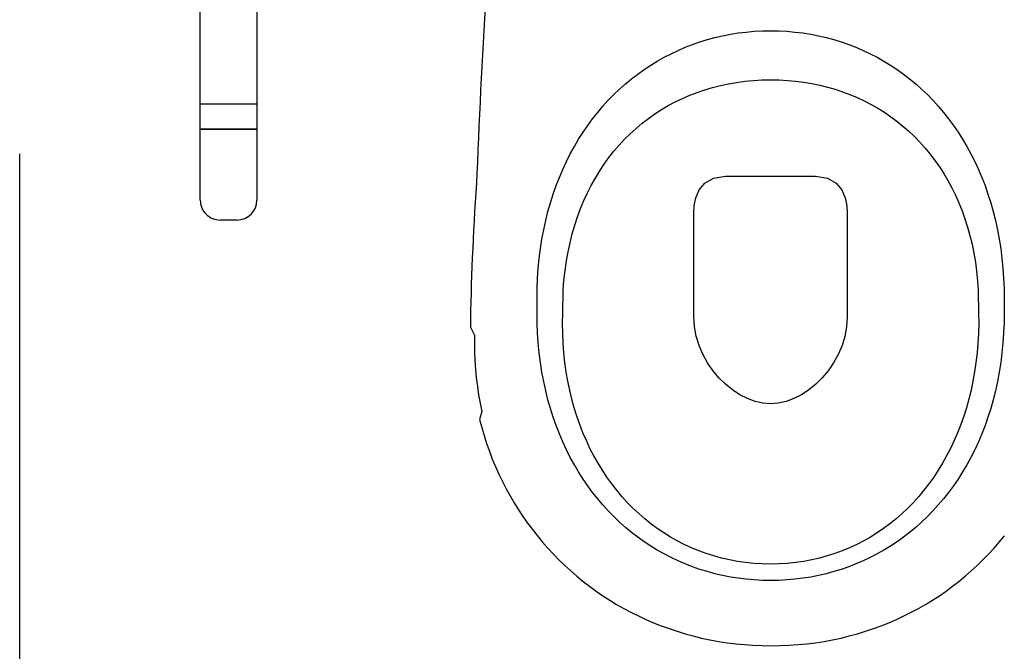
# Model space of a CAD drawing. Header units: inches. Extents: x 0 to 111471, y -105323 to 11070.
# Tile 62 of 256: x 3010 to 3069, y 4756 to 4794. Entities that reach past the tile are written whole.
import ezdxf

# ---------------------------------------------------------------- set-up
doc = ezdxf.new("R2010")
doc.units = ezdxf.units.IN
doc.header["$MEASUREMENT"] = 0
doc.linetypes.add('HIDDEN', pattern=[9.525, 6.35, -3.175])
doc.layers.add('0 - POMOCNICZE', color=6, linetype='Continuous', plot=False)

# ---------------------------------------------------------------- blocks, each defined once
blk = doc.blocks.new('wc2')
for p, q in [((-4.219, 65.532), (-4.715, 65.411)), ((-3.717, 65.639), (-4.219, 65.532)), ((-3.21, 65.732), (-3.717, 65.639)), ((-2.696, 65.812), (-3.21, 65.732)), ((-2.176, 65.877), (-2.696, 65.812)), ((-1.651, 65.929), (-2.176, 65.877)), ((-1.12, 65.966), (-1.651, 65.929)), ((-0.584, 65.988), (-1.12, 65.966)), ((-0.043, 65.995), (-0.584, 65.988)), ((0.498, 65.988), (-0.043, 65.995)), ((1.035, 65.966), (0.498, 65.988)), ((1.566, 65.929), (1.035, 65.966)), ((2.092, 65.877), (1.566, 65.929)), ((2.612, 65.812), (2.092, 65.877)), ((3.126, 65.732), (2.612, 65.812)), ((3.635, 65.639), (3.126, 65.732)), ((4.138, 65.532), (3.635, 65.639)), ((4.635, 65.411), (4.138, 65.532)), ((-6.162, 64.971), (-6.631, 64.799)), ((-5.686, 65.131), (-6.162, 64.971)), ((-5.204, 65.277), (-5.686, 65.131)), ((-4.715, 65.411), (-5.204, 65.277)), ((5.125, 65.277), (4.635, 65.411)), ((5.609, 65.131), (5.125, 65.277)), ((6.086, 64.971), (5.609, 65.131)), ((6.556, 64.799), (6.086, 64.971)), ((-7.547, 64.418), (-7.994, 64.21)), ((-7.092, 64.615), (-7.547, 64.418)), ((-6.631, 64.799), (-7.092, 64.615)), ((7.02, 64.615), (6.556, 64.799)), ((7.476, 64.418), (7.02, 64.615)), ((7.925, 64.21), (7.476, 64.418)), ((-8.865, 63.758), (-9.289, 63.514)), ((-8.433, 63.989), (-8.865, 63.758)), ((-7.994, 64.21), (-8.433, 63.989)), ((8.366, 63.989), (7.925, 64.21)), ((8.8, 63.758), (8.366, 63.989)), ((9.226, 63.514), (8.8, 63.758)), ((-9.705, 63.26), (-10.113, 62.994)), ((-9.289, 63.514), (-9.705, 63.26)), ((9.644, 63.26), (9.226, 63.514)), ((10.053, 62.994), (9.644, 63.26)), ((-10.512, 62.718), (-10.903, 62.432)), ((-10.113, 62.994), (-10.512, 62.718)), ((10.455, 62.718), (10.053, 62.994)), ((10.848, 62.432), (10.455, 62.718)), ((-11.285, 62.135), (-11.659, 61.827)), ((-10.903, 62.432), (-11.285, 62.135)), ((-1.935, 61.949), (-1.458, 62.007)), ((-1.458, 62.007), (-0.976, 62.049)), ((-0.976, 62.049), (-0.49, 62.074)), ((-0.49, 62.074), (0, 62.082)), ((0, 62.082), (0, 62.082)), ((0, 62.082), (0.49, 62.074)), ((0.49, 62.074), (0.976, 62.049)), ((0.976, 62.049), (1.458, 62.007)), ((1.458, 62.007), (1.935, 61.949)), ((11.233, 62.135), (10.848, 62.432)), ((11.608, 61.827), (11.233, 62.135)), ((-12.023, 61.51), (-12.379, 61.184)), ((-11.659, 61.827), (-12.023, 61.51)), ((-4.681, 61.261), (-4.238, 61.415)), ((-4.238, 61.415), (-3.789, 61.553)), ((-3.789, 61.553), (-3.334, 61.676)), ((-3.334, 61.676), (-2.873, 61.783)), ((-2.873, 61.783), (-2.406, 61.874)), ((-2.406, 61.874), (-1.935, 61.949)), ((1.935, 61.949), (2.406, 61.874)), ((2.406, 61.874), (2.873, 61.783)), ((2.873, 61.783), (3.334, 61.676)), ((3.334, 61.676), (3.789, 61.553)), ((3.789, 61.553), (4.238, 61.415)), ((4.238, 61.415), (4.681, 61.261)), ((11.975, 61.51), (11.608, 61.827)), ((12.332, 61.184), (11.975, 61.51)), ((-12.725, 60.847), (-13.061, 60.502)), ((-12.379, 61.184), (-12.725, 60.847)), ((-5.968, 60.707), (-5.546, 60.907)), ((-5.546, 60.907), (-5.117, 61.092)), ((-5.117, 61.092), (-4.681, 61.261)), ((-2.934, 60.739), (-2.464, 60.847)), ((-2.464, 60.847), (-1.985, 60.936)), ((-1.985, 60.936), (-1.5, 61.005)), ((-1.5, 61.005), (-1.007, 61.055)), ((-1.007, 61.055), (-0.507, 61.085)), ((-0.507, 61.085), (0, 61.096)), ((0, 61.096), (0, 61.096)), ((0, 61.096), (0.507, 61.085)), ((0.507, 61.085), (1.007, 61.055)), ((1.007, 61.055), (1.501, 61.005)), ((1.501, 61.005), (1.988, 60.936)), ((1.988, 60.936), (2.467, 60.847)), ((2.467, 60.847), (2.939, 60.739)), ((4.681, 61.261), (5.117, 61.092)), ((5.117, 61.092), (5.546, 60.907)), ((5.546, 60.907), (5.968, 60.707)), ((12.681, 60.847), (12.332, 61.184)), ((13.019, 60.502), (12.681, 60.847)), ((-13.061, 60.502), (-13.388, 60.147)), ((-7.187, 60.018), (-6.789, 60.263)), ((-6.789, 60.263), (-6.382, 60.492)), ((-6.382, 60.492), (-5.968, 60.707)), ((-4.733, 60.125), (-4.296, 60.306)), ((-4.296, 60.306), (-3.851, 60.468)), ((-3.851, 60.468), (-3.396, 60.613)), ((-3.396, 60.613), (-2.934, 60.739)), ((2.939, 60.739), (3.403, 60.613)), ((3.403, 60.613), (3.858, 60.468)), ((3.858, 60.468), (4.306, 60.306)), ((4.306, 60.306), (4.744, 60.125)), ((5.968, 60.707), (6.382, 60.492)), ((6.382, 60.492), (6.789, 60.263)), ((6.789, 60.263), (7.187, 60.018)), ((13.349, 60.147), (13.019, 60.502)), ((-13.705, 59.783), (-14.012, 59.411)), ((-13.388, 60.147), (-13.705, 59.783)), ((-7.959, 59.486), (-7.577, 59.76)), ((-7.577, 59.76), (-7.187, 60.018)), ((-5.987, 59.48), (-5.579, 59.712)), ((-5.579, 59.712), (-5.16, 59.927)), ((-5.16, 59.927), (-4.733, 60.125)), ((4.744, 60.125), (5.174, 59.927)), ((5.174, 59.927), (5.594, 59.712)), ((5.594, 59.712), (6.005, 59.48)), ((7.187, 60.018), (7.577, 59.76)), ((7.577, 59.76), (7.959, 59.486)), ((13.668, 59.783), (13.349, 60.147)), ((13.977, 59.411), (13.668, 59.783)), ((-8.695, 58.898), (-8.331, 59.199)), ((-8.331, 59.199), (-7.959, 59.486)), ((-6.775, 58.966), (-6.386, 59.231)), ((-6.386, 59.231), (-5.987, 59.48)), ((6.005, 59.48), (6.406, 59.231)), ((6.406, 59.231), (6.796, 58.966)), ((7.959, 59.486), (8.331, 59.199)), ((8.331, 59.199), (8.695, 58.898)), ((14.277, 59.03), (13.977, 59.411)), ((14.566, 58.641), (14.277, 59.03)), ((-9.393, 58.253), (-9.049, 58.582)), ((-9.049, 58.582), (-8.695, 58.898)), ((-7.52, 58.387), (-7.153, 58.684)), ((-7.153, 58.684), (-6.775, 58.966)), ((6.796, 58.966), (7.177, 58.684)), ((7.177, 58.684), (7.546, 58.387)), ((8.695, 58.898), (9.049, 58.582)), ((9.049, 58.582), (9.393, 58.253)), ((14.844, 58.243), (14.566, 58.641)), ((-10.05, 57.555), (-9.727, 57.911)), ((-9.727, 57.911), (-9.393, 58.253)), ((-8.222, 57.747), (-7.877, 58.075)), ((-7.877, 58.075), (-7.52, 58.387)), ((7.546, 58.387), (7.905, 58.075)), ((7.905, 58.075), (8.252, 57.747)), ((9.393, 58.253), (9.727, 57.911)), ((9.727, 57.911), (10.05, 57.555)), ((15.112, 57.838), (14.844, 58.243)), ((15.369, 57.425), (15.112, 57.838)), ((-10.363, 57.185), (-10.05, 57.555)), ((-8.879, 57.047), (-8.556, 57.404)), ((-8.556, 57.404), (-8.222, 57.747)), ((8.252, 57.747), (8.588, 57.404)), ((8.588, 57.404), (8.912, 57.047)), ((10.05, 57.555), (10.363, 57.185)), ((15.616, 57.005), (15.369, 57.425)), ((-10.957, 56.407), (-10.666, 56.803)), ((-10.666, 56.803), (-10.363, 57.185)), ((-9.487, 56.29), (-9.189, 56.675)), ((-9.189, 56.675), (-8.879, 57.047)), ((8.912, 57.047), (9.223, 56.675)), ((9.223, 56.675), (9.523, 56.29)), ((10.363, 57.185), (10.666, 56.803)), ((10.666, 56.803), (10.957, 56.407)), ((15.851, 56.577), (15.616, 57.005)), ((-11.236, 55.999), (-10.957, 56.407)), ((-9.772, 55.89), (-9.487, 56.29)), ((9.523, 56.29), (9.809, 55.89)), ((10.957, 56.407), (11.236, 55.999)), ((16.075, 56.142), (15.851, 56.577)), ((16.287, 55.701), (16.075, 56.142)), ((-11.76, 55.144), (-11.504, 55.577)), ((-11.504, 55.577), (-11.236, 55.999)), ((-10.304, 55.051), (-10.045, 55.477)), ((-10.045, 55.477), (-9.772, 55.89)), ((9.809, 55.89), (10.083, 55.477)), ((10.083, 55.477), (10.343, 55.051)), ((11.236, 55.999), (11.504, 55.577)), ((11.504, 55.577), (11.76, 55.144)), ((16.488, 55.253), (16.287, 55.701)), ((-12.003, 54.698), (-11.76, 55.144)), ((-10.551, 54.612), (-10.304, 55.051)), ((10.343, 55.051), (10.59, 54.612)), ((11.76, 55.144), (12.003, 54.698)), ((16.677, 54.798), (16.488, 55.253)), ((-12.234, 54.24), (-12.003, 54.698)), ((-10.783, 54.16), (-10.551, 54.612)), ((10.59, 54.612), (10.823, 54.16)), ((12.003, 54.698), (12.234, 54.24)), ((16.854, 54.337), (16.677, 54.798)), ((17.019, 53.87), (16.854, 54.337)), ((-12.657, 53.287), (-12.452, 53.769)), ((-12.452, 53.769), (-12.234, 54.24)), ((-11.207, 53.22), (-11.002, 53.696)), ((-11.002, 53.696), (-10.783, 54.16)), ((10.823, 54.16), (11.041, 53.696)), ((11.041, 53.696), (11.246, 53.22)), ((12.234, 54.24), (12.452, 53.769)), ((12.452, 53.769), (12.657, 53.287)), ((17.172, 53.397), (17.019, 53.87)), ((-12.849, 52.793), (-12.657, 53.287)), ((-11.397, 52.732), (-11.207, 53.22)), ((11.246, 53.22), (11.435, 52.732)), ((12.657, 53.287), (12.849, 52.793)), ((17.312, 52.918), (17.172, 53.397)), ((-13.027, 52.287), (-12.849, 52.793)), ((-11.573, 52.232), (-11.397, 52.732)), ((11.435, 52.732), (11.61, 52.232)), ((12.849, 52.793), (13.027, 52.287)), ((17.44, 52.434), (17.312, 52.918)), ((-13.19, 51.77), (-13.027, 52.287)), ((-11.734, 51.721), (-11.573, 52.232)), ((11.61, 52.232), (11.769, 51.721)), ((13.027, 52.287), (13.19, 51.77)), ((17.305, 51.945), (17.44, 52.434)), ((17.407, 51.451), (17.305, 51.945)), ((-13.34, 51.241), (-13.19, 51.77)), ((-11.88, 51.2), (-11.734, 51.721)), ((-1.391, 51.179), (-0.928, 51.35)), ((-0.928, 51.35), (-0.462, 51.457)), ((-0.462, 51.457), (0, 51.493)), ((0, 51.493), (0.462, 51.456)), ((0.462, 51.456), (0.929, 51.35)), ((0.929, 51.35), (1.392, 51.178)), ((11.769, 51.721), (11.913, 51.2)), ((13.19, 51.77), (13.34, 51.241)), ((17.496, 50.952), (17.407, 51.451)), ((-13.475, 50.702), (-13.34, 51.241)), ((-12.01, 50.668), (-11.88, 51.2)), ((-2.285, 50.658), (-1.845, 50.947)), ((-1.845, 50.947), (-1.391, 51.179)), ((1.392, 51.178), (1.847, 50.945)), ((1.847, 50.945), (2.288, 50.655)), ((11.913, 51.2), (12.041, 50.668)), ((13.34, 51.241), (13.475, 50.702)), ((17.572, 50.448), (17.496, 50.952)), ((-13.595, 50.151), (-13.475, 50.702)), ((-12.125, 50.125), (-12.01, 50.668)), ((-3.096, 49.931), (-2.704, 50.318)), ((-2.704, 50.318), (-2.285, 50.658)), ((2.288, 50.655), (2.708, 50.313)), ((2.708, 50.313), (3.101, 49.924)), ((12.041, 50.668), (12.153, 50.125)), ((13.475, 50.702), (13.595, 50.151)), ((17.635, 49.94), (17.572, 50.448)), ((-13.79, 49.017), (-13.7, 49.589)), ((-13.7, 49.589), (-13.595, 50.151)), ((-12.306, 49.01), (-12.224, 49.572)), ((-12.224, 49.572), (-12.125, 50.125)), ((-3.456, 49.501), (-3.096, 49.931)), ((3.101, 49.924), (3.462, 49.492)), ((12.153, 50.125), (12.248, 49.572)), ((12.248, 49.572), (12.327, 49.01)), ((13.595, 50.151), (13.7, 49.589)), ((13.7, 49.589), (13.79, 49.017)), ((17.683, 49.428), (17.635, 49.94)), ((-13.864, 48.434), (-13.79, 49.017)), ((-12.372, 48.438), (-12.306, 49.01)), ((-4.054, 48.531), (-3.777, 49.033)), ((-3.777, 49.033), (-3.456, 49.501)), ((3.462, 49.492), (3.783, 49.022)), ((3.783, 49.022), (4.06, 48.517)), ((12.327, 49.01), (12.388, 48.438)), ((13.79, 49.017), (13.864, 48.434)), ((17.719, 48.911), (17.683, 49.428)), ((-13.922, 47.841), (-13.864, 48.434)), ((-12.421, 47.857), (-12.372, 48.438)), ((-4.28, 48), (-4.054, 48.531)), ((4.06, 48.517), (4.286, 47.983)), ((12.388, 48.438), (12.433, 47.857)), ((13.864, 48.434), (13.922, 47.841)), ((17.74, 48.391), (17.719, 48.911)), ((17.747, 47.867), (17.74, 48.391)), ((-13.964, 47.237), (-13.922, 47.841)), ((-12.454, 47.267), (-12.421, 47.857)), ((-4.45, 47.445), (-4.28, 48)), ((4.286, 47.983), (4.455, 47.425)), ((12.433, 47.857), (12.46, 47.267)), ((13.922, 47.841), (13.964, 47.237)), ((17.745, 47.38), (17.747, 47.867)), ((-13.989, 46.623), (-13.964, 47.237)), ((-12.469, 46.668), (-12.454, 47.267)), ((-4.558, 46.869), (-4.45, 47.445)), ((4.455, 47.425), (4.56, 46.845)), ((12.46, 47.267), (12.469, 46.668)), ((13.964, 47.237), (13.989, 46.623)), ((17.992, 46.886), (17.745, 47.38)), ((-13.997, 45.999), (-13.989, 46.623)), ((-12.466, 46.071), (-12.469, 46.668)), ((-12.469, 46.668), (-12.469, 46.668)), ((-4.597, 46.278), (-4.558, 46.869)), ((4.56, 46.845), (4.597, 46.25)), ((12.469, 46.668), (12.459, 46.056)), ((12.469, 46.668), (12.469, 46.668)), ((13.989, 46.623), (13.997, 45.999)), ((17.985, 46.386), (17.992, 46.886)), ((-12.444, 44.683), (-12.466, 46.071)), ((-4.584, 40.041), (-4.597, 46.278)), ((4.597, 46.25), (4.597, 46.25)), ((4.597, 46.25), (4.597, 40.021)), ((12.459, 46.056), (12.431, 44.655)), ((17.976, 45.88), (17.985, 46.386)), ((-13.989, 44.576), (-13.997, 45.999)), ((-13.997, 45.999), (-13.997, 45.999)), ((13.997, 45.999), (13.989, 44.576)), ((13.997, 45.999), (13.997, 45.999)), ((17.965, 45.367), (17.976, 45.88)), ((17.936, 44.326), (17.952, 44.849)), ((17.952, 44.849), (17.965, 45.367)), ((-13.964, 43.962), (-13.989, 44.576)), ((-12.405, 44.107), (-12.444, 44.683)), ((12.431, 44.655), (12.384, 44.066)), ((13.989, 44.576), (13.964, 43.962)), ((17.918, 43.797), (17.936, 44.326)), ((-13.922, 43.358), (-13.964, 43.962)), ((-12.347, 43.542), (-12.405, 44.107)), ((12.384, 44.066), (12.32, 43.488)), ((13.964, 43.962), (13.922, 43.358)), ((17.898, 43.263), (17.918, 43.797)), ((-13.864, 42.765), (-13.922, 43.358)), ((-12.272, 42.988), (-12.347, 43.542)), ((12.32, 43.488), (12.237, 42.921)), ((13.922, 43.358), (13.864, 42.765)), ((17.876, 42.724), (17.898, 43.263)), ((-13.79, 42.182), (-13.864, 42.765)), ((-12.18, 42.446), (-12.272, 42.988)), ((12.237, 42.921), (12.137, 42.367)), ((13.864, 42.765), (13.79, 42.182)), ((17.852, 42.18), (17.876, 42.724)), ((-13.7, 41.61), (-13.79, 42.182)), ((-12.071, 41.915), (-12.18, 42.446)), ((-11.946, 41.395), (-12.071, 41.915)), ((12.137, 42.367), (12.02, 41.825)), ((13.79, 42.182), (13.7, 41.61)), ((17.826, 41.632), (17.852, 42.18)), ((-13.595, 41.048), (-13.7, 41.61)), ((-11.804, 40.888), (-11.946, 41.395)), ((12.02, 41.825), (11.886, 41.295)), ((13.7, 41.61), (13.595, 41.048)), ((17.798, 41.08), (17.826, 41.632)), ((-13.475, 40.497), (-13.595, 41.048)), ((-11.646, 40.393), (-11.804, 40.888)), ((11.736, 40.778), (11.569, 40.274)), ((11.886, 41.295), (11.736, 40.778)), ((13.595, 41.048), (13.475, 40.497)), ((17.768, 40.524), (17.798, 41.08)), ((-13.34, 39.957), (-13.475, 40.497)), ((-11.473, 39.91), (-11.646, 40.393)), ((11.569, 40.274), (11.386, 39.782)), ((13.475, 40.497), (13.34, 39.957)), ((17.737, 39.964), (17.768, 40.524)), ((-13.19, 39.429), (-13.34, 39.957)), ((-11.284, 39.439), (-11.473, 39.91)), ((-4.563, 39.621), (-4.584, 40.041)), ((-4.469, 39.142), (-4.563, 39.621)), ((4.575, 39.609), (4.481, 39.136)), ((4.597, 40.021), (4.575, 39.609)), ((11.386, 39.782), (11.187, 39.304)), ((13.34, 39.957), (13.19, 39.429)), ((17.704, 39.401), (17.737, 39.964)), ((-13.027, 38.912), (-13.19, 39.429)), ((-11.08, 38.982), (-11.284, 39.439)), ((-10.862, 38.537), (-11.08, 38.982)), ((-4.27, 38.665), (-4.469, 39.142)), ((4.481, 39.136), (4.281, 38.662)), ((11.187, 39.304), (10.974, 38.839)), ((13.19, 39.429), (13.027, 38.912)), ((17.67, 38.834), (17.704, 39.401)), ((-12.849, 38.406), (-13.027, 38.912)), ((-12.657, 37.912), (-12.849, 38.406)), ((-10.629, 38.105), (-10.862, 38.537)), ((-3.928, 38.249), (-4.27, 38.665)), ((4.281, 38.662), (3.94, 38.249)), ((10.745, 38.388), (10.501, 37.95)), ((10.974, 38.839), (10.745, 38.388)), ((12.849, 38.406), (12.657, 37.912)), ((13.027, 38.912), (12.849, 38.406)), ((17.634, 38.264), (17.67, 38.834)), ((-12.452, 37.43), (-12.657, 37.912)), ((-10.382, 37.686), (-10.629, 38.105)), ((-3.411, 37.956), (-3.928, 38.249)), ((-2.684, 37.845), (-3.411, 37.956)), ((-0.206, 37.845), (-2.684, 37.845)), ((2.695, 37.845), (-0.206, 37.845)), ((3.423, 37.956), (2.695, 37.845)), ((3.94, 38.249), (3.423, 37.956)), ((10.501, 37.95), (10.243, 37.527)), ((12.657, 37.912), (12.452, 37.43)), ((17.596, 37.692), (17.634, 38.264)), ((-12.234, 36.959), (-12.452, 37.43)), ((-10.121, 37.281), (-10.382, 37.686)), ((-9.846, 36.89), (-10.121, 37.281)), ((10.243, 37.527), (9.971, 37.117)), ((12.452, 37.43), (12.234, 36.959)), ((-12.003, 36.501), (-12.234, 36.959)), ((-9.559, 36.512), (-9.846, 36.89)), ((9.685, 36.722), (9.386, 36.342)), ((9.971, 37.117), (9.685, 36.722)), ((12.234, 36.959), (12.003, 36.501)), ((-11.76, 36.055), (-12.003, 36.501)), ((-11.504, 35.621), (-11.76, 36.055)), ((-9.258, 36.148), (-9.559, 36.512)), ((-8.945, 35.799), (-9.258, 36.148)), ((9.386, 36.342), (9.073, 35.976)), ((11.76, 36.055), (11.504, 35.621)), ((12.003, 36.501), (11.76, 36.055)), ((-11.236, 35.2), (-11.504, 35.621)), ((-8.619, 35.463), (-8.945, 35.799)), ((-8.282, 35.143), (-8.619, 35.463)), ((8.747, 35.625), (8.409, 35.289)), ((9.073, 35.976), (8.747, 35.625)), ((11.504, 35.621), (11.236, 35.2)), ((-10.957, 34.792), (-11.236, 35.2)), ((-7.933, 34.837), (-8.282, 35.143)), ((-7.572, 34.546), (-7.933, 34.837)), ((8.059, 34.969), (7.696, 34.664)), ((8.409, 35.289), (8.059, 34.969)), ((11.236, 35.2), (10.957, 34.792)), ((-10.666, 34.396), (-10.957, 34.792)), ((-10.363, 34.014), (-10.666, 34.396)), ((-7.201, 34.27), (-7.572, 34.546)), ((-6.818, 34.009), (-7.201, 34.27)), ((7.322, 34.376), (6.937, 34.103)), ((7.696, 34.664), (7.322, 34.376)), ((10.666, 34.396), (10.363, 34.014)), ((10.957, 34.792), (10.666, 34.396)), ((-10.05, 33.644), (-10.363, 34.014)), ((-9.727, 33.288), (-10.05, 33.644)), ((-6.425, 33.764), (-6.818, 34.009)), ((-6.022, 33.534), (-6.425, 33.764)), ((6.54, 33.846), (6.133, 33.605)), ((6.937, 34.103), (6.54, 33.846)), ((10.05, 33.644), (9.727, 33.288)), ((10.363, 34.014), (10.05, 33.644)), ((-9.393, 32.945), (-9.727, 33.288)), ((-5.61, 33.32), (-6.022, 33.534)), ((-5.187, 33.123), (-5.61, 33.32)), ((-4.756, 32.941), (-5.187, 33.123)), ((5.288, 33.174), (4.85, 32.984)), ((5.715, 33.381), (5.288, 33.174)), ((6.133, 33.605), (5.715, 33.381)), ((9.727, 33.288), (9.393, 32.945)), ((-9.049, 32.616), (-9.393, 32.945)), ((-8.695, 32.301), (-9.049, 32.616)), ((-4.315, 32.776), (-4.756, 32.941)), ((-3.866, 32.628), (-4.315, 32.776)), ((-3.409, 32.496), (-3.866, 32.628)), ((-2.943, 32.381), (-3.409, 32.496)), ((3.481, 32.517), (3.007, 32.397)), ((3.946, 32.655), (3.481, 32.517)), ((4.403, 32.811), (3.946, 32.655)), ((4.85, 32.984), (4.403, 32.811)), ((9.049, 32.616), (8.695, 32.301)), ((9.393, 32.945), (9.049, 32.616)), ((-8.331, 32), (-8.695, 32.301)), ((-7.959, 31.712), (-8.331, 32)), ((-2.47, 32.284), (-2.943, 32.381)), ((-1.99, 32.203), (-2.47, 32.284)), ((-1.502, 32.141), (-1.99, 32.203)), ((-1.008, 32.096), (-1.502, 32.141)), ((-0.507, 32.068), (-1.008, 32.096)), ((0, 32.059), (-0.507, 32.068)), ((0.519, 32.069), (0, 32.059)), ((1.032, 32.097), (0.519, 32.069)), ((1.537, 32.145), (1.032, 32.097)), ((2.035, 32.21), (1.537, 32.145)), ((2.525, 32.295), (2.035, 32.21)), ((3.007, 32.397), (2.525, 32.295)), ((8.331, 32), (7.959, 31.712)), ((8.695, 32.301), (8.331, 32)), ((-7.577, 31.439), (-7.959, 31.712)), ((-7.187, 31.18), (-7.577, 31.439)), ((7.577, 31.439), (7.187, 31.18)), ((7.959, 31.712), (7.577, 31.439)), ((-6.789, 30.936), (-7.187, 31.18)), ((-6.382, 30.707), (-6.789, 30.936)), ((-5.968, 30.492), (-6.382, 30.707)), ((6.382, 30.707), (5.968, 30.492)), ((6.789, 30.936), (6.382, 30.707)), ((7.187, 31.18), (6.789, 30.936)), ((-5.546, 30.292), (-5.968, 30.492)), ((-5.117, 30.107), (-5.546, 30.292)), ((-4.681, 29.938), (-5.117, 30.107)), ((5.117, 30.107), (4.681, 29.938)), ((5.546, 30.292), (5.117, 30.107)), ((5.968, 30.492), (5.546, 30.292)), ((-4.238, 29.784), (-4.681, 29.938)), ((-3.789, 29.645), (-4.238, 29.784)), ((-3.334, 29.523), (-3.789, 29.645)), ((-2.873, 29.416), (-3.334, 29.523)), ((3.334, 29.523), (2.873, 29.416)), ((3.789, 29.645), (3.334, 29.523)), ((4.238, 29.784), (3.789, 29.645)), ((4.681, 29.938), (4.238, 29.784)), ((-2.406, 29.325), (-2.873, 29.416)), ((-1.935, 29.25), (-2.406, 29.325)), ((-1.458, 29.192), (-1.935, 29.25)), ((-0.976, 29.15), (-1.458, 29.192)), ((-0.49, 29.125), (-0.976, 29.15)), ((0, 29.116), (-0.49, 29.125)), ((0.49, 29.125), (0, 29.116)), ((0.976, 29.15), (0.49, 29.125)), ((1.458, 29.192), (0.976, 29.15)), ((1.935, 29.25), (1.458, 29.192)), ((2.406, 29.325), (1.935, 29.25)), ((2.873, 29.416), (2.406, 29.325))]:
    blk.add_line(p, q)
at = {"linetype": 'Continuous'}
blk.add_arc((-458.659, 55.684), 476.595, 355.0825, 357.83642, dxfattribs=at)
blk = doc.blocks.new('wc dla niepełnosprawnych')
at = {"lineweight": -2}
for p, q in [((31.98, 40.467), (32.98, 40.467)), ((30.78, 35.017), (30.78, 39.267)), ((34.18, 39.267), (34.18, 35.017)), ((34.18, 35.017), (30.78, 35.017)), ((30.78, 3.7), (30.78, 35.017)), ((30.78, 35.017), (34.18, 35.017)), ((34.18, 35.017), (34.18, 3.7)), ((30.78, 33.517), (34.18, 33.517))]:
    blk.add_line(p, q, dxfattribs=at)
for centre, start, end in [((31.98, 39.267), 90, 180), ((32.98, 39.267), 360, 90)]:
    blk.add_arc(centre, 1.2, start, end, dxfattribs=at)
at = {"layer": '0 - POMOCNICZE', "linetype": 'HIDDEN', "ltscale": 10}
blk.add_line((45, 100), (45, 0), dxfattribs=at)
blk.add_blockref('wc2', (0, 0))

msp = doc.modelspace()

# ---------------------------------------------------------------- block references
at = {"rotation": 180}
msp.add_blockref('wc dla niepełnosprawnych', (3054.841, 4822.483), dxfattribs=at)

doc.saveas('drawing.dxf')
